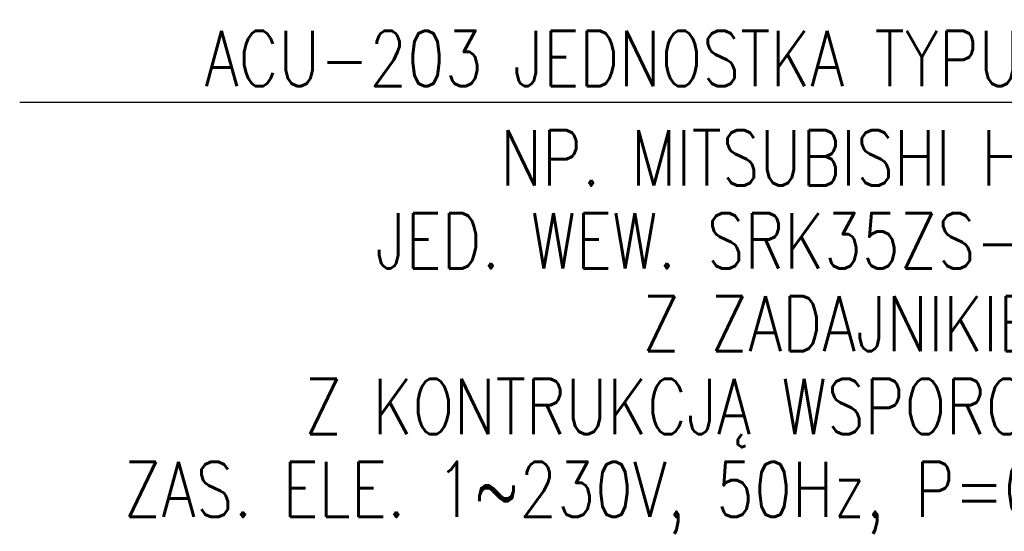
# Model space of a CAD drawing. Header units: centimetres. Extents: x -1062 to 5388, y 1642 to 2943.
# Tile 64 of 90: x 4185 to 4363, y 2850 to 2943. Entities that reach past the tile are written whole.
import ezdxf
from ezdxf.enums import TextEntityAlignment as Align

# ---------------------------------------------------------------- set-up
doc = ezdxf.new("R2010")
doc.units = ezdxf.units.CM
doc.layers.add('M-LDR', color=5, linetype='Continuous')
doc.layers.add('M-TEXT-n', color=5, linetype='Continuous', lineweight=9)
doc.styles.add('RomanS', font='romans.shx')

msp = doc.modelspace()

# ---------------------------------------------------------------- linework, layer by layer
at = {"layer": 'M-LDR'}
msp.add_line((4540.01, 2927.91), (4185.01, 2927.91), dxfattribs=at)

# ---------------------------------------------------------------- texts
at = {"layer": 'M-TEXT-n', "style": 'RomanS', "width": 0.8}
for s, p in [('ACU-203 JEDNOSTKA TYPU SPLIT O MOCY CHŁ. 3,2kW', (4365.01, 2930.91)), ('NP. MITSUBISHI HEAVY INDUSTRIES', (4365.01, 2912.91)), ('JED. WEW. SRK35ZS-W+ZEW. SRC35ZS-W', (4365.01, 2897.91)), ('Z ZADAJNIKIEM RC-EX3A', (4365.01, 2882.91)), ('Z KONTRUKCJĄ WSPORCZĄ, MONTAŻ DO ŚCIANY', (4365.01, 2867.91)), ('ZAS. ELE. 1~230V, 50Hz, P=0,89kW, MAX. PRĄD PRACY 9A', (4365.01, 2852.91))]:
    msp.add_text(s, height=10, dxfattribs=at).set_placement(p, align=Align.CENTER)

doc.saveas('drawing.dxf')
